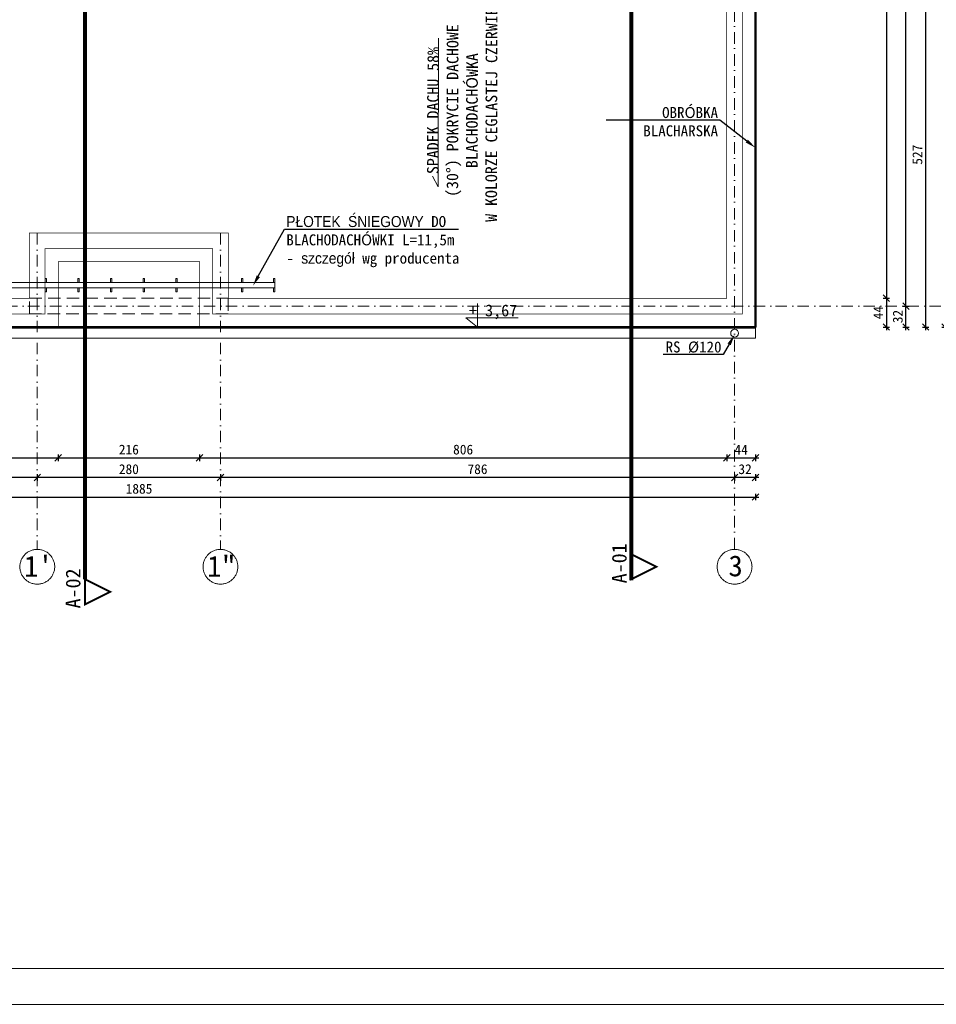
# Model space of a CAD drawing. Header units: millimetres. Extents: x -1373 to 28294, y -9636 to 187.
# Tile 120 of 133: x 9340 to 10742, y -6116 to -4610. Entities that reach past the tile are written whole.
import ezdxf
from ezdxf import colors
from ezdxf.entities.mleader import LeaderData, LeaderLine
from ezdxf.enums import TextEntityAlignment as Align
from ezdxf.math import Vec2, Vec3

# ---------------------------------------------------------------- set-up
doc = ezdxf.new("R2010")
doc.units = ezdxf.units.MM
for name, pattern in [('DASHED', [0.75, 0.5, -0.25]), ('HIDDEN2', [4.7625, 3.175, -1.5875]), ('Kreski i kropki', [335.138881, 176.388884, -88.194442, 0, -70.555556]), ('Przerywana', [960, 480, -480])]:
    doc.linetypes.add(name, pattern=pattern)
for name, color, linetype, lineweight in [('840-Znaczniki ogólne_Nr_pióra__5', 7, 'Continuous', 13), ('_k_gruba', 42, 'Continuous', 50), ('_k_opis', 7, 'Continuous', 13), ('_k_osie', 142, 'Kreski i kropki', 13), ('_k_rynny', 5, 'Continuous', 20), ('_k_widok', 7, 'Continuous', 18), ('_k_wymiar', 7, 'Continuous', 9), ('_k_zarys', 7, 'HIDDEN2', 20)]:
    doc.layers.add(name, color=color, linetype=linetype, lineweight=lineweight)
doc.layers.add('_k_niewidoczna', color=72, linetype='Continuous', lineweight=9, plot=False)
doc.styles.add('GENERATED_STYLE_1', font='MS Gothic.ttf')
doc.styles.add('GENERATED_STYLE_2', font='MS Gothic.ttf')
doc.styles.add('Katarzyna', font='MS Gothic.ttf')
doc.dimstyles.new('1-100 (20cm)', dxfattribs={"dimscale": 5, "dimtxt": 3, "dimasz": 2, "dimexe": 1, "dimexo": 1, "dimgap": 1, "dimtad": 1, "dimdec": 0, "dimzin": 12, "dimdsep": 46, "dimtxsty": 'GENERATED_STYLE_1', "dimblk1": 'OBLIQUE', "dimblk2": 'OBLIQUE', "dimsah": 1, "dimcen": 0, "dimdle": 1, "dimclrd": 256, "dimclre": 256, "dimclrt": 4, "dimazin": 0, "dimtfac": 0.75, "dimtdec": 0, "dimtix": 1, "dimtmove": 1, "dimatfit": 3, "dimldrblk": 'OBLIQUE', "dimfxl": 1, "dimfxlon": 1, "dimtvp": 0.75, "dimtolj": 1, "dimtzin": 0, "dimarcsym": 0})

# ---------------------------------------------------------------- blocks, each defined once
blk = doc.blocks.new('*U55')
at = {"layer": '_k_wymiar'}
blk.add_line((0, -0.153), (0, -0.4), dxfattribs=at)
blk.add_lwpolyline([(0, -0.153), (0, 0), (-0.198, -0.153), (0.685, -0.153)], dxfattribs=at)
at = {"layer": '_k_wymiar', "style": 'GENERATED_STYLE_1'}
blk.add_attdef('%%P_0.00', text='', height=0.2, dxfattribs=at).set_placement((-0.146, -0.423), align=Align.BOTTOM_LEFT)
blk = doc.blocks.new('_OBLIQUE')
at = {"color": 0, "linetype": 'ByBlock'}
blk.add_line((-0.5, -0.5), (0.5, 0.5), dxfattribs=at)
blk = doc.blocks.new('*D245')
at = {"layer": '_k_wymiar', "lineweight": -2, "transparency": 16777216}
for p, q in [((10665.2, -4065.1), (10665.2, -5041.1)), ((10660.2, -4070.1), (10670.2, -4070.1)), ((10660.2, -5036.1), (10670.2, -5036.1))]:
    blk.add_line(p, q, dxfattribs=at)
at = {"layer": 'Defpoints', "color": 0, "transparency": 16777216}
for p in [(10421.2, -4070.1), (10421.2, -5036.1), (10665.2, -5036.1)]:
    blk.add_point(p, dxfattribs=at)
at = {"layer": '_k_wymiar', "lineweight": -2, "transparency": 16777216, "xscale": 10, "yscale": 10, "zscale": 10}
for p, rotation in [((10665.2, -4070.1), 90), ((10665.2, -5036.1), 270)]:
    blk.add_blockref('_OBLIQUE', p, dxfattribs=dict(at, rotation=rotation))
at = {"layer": '_k_wymiar', "color": 4, "transparency": 16777216, "insert": (10652.7, -4553.1), "char_height": 15, "attachment_point": 5, "rotation": 90, "style": 'GENERATED_STYLE_1'}
blk.add_mtext('\\A1;966', dxfattribs=at)
blk = doc.blocks.new('*D246')
at = {"layer": '_k_wymiar', "lineweight": -2, "transparency": 16777216}
for p, q in [((10660.2, -5036.1), (10670.2, -5036.1)), ((10665.2, -5031.1), (10665.2, -5085.1)), ((10660.2, -5080.1), (10670.2, -5080.1))]:
    blk.add_line(p, q, dxfattribs=at)
at = {"layer": 'Defpoints', "color": 0, "transparency": 16777216}
for p in [(10421.2, -5036.1), (10465.2, -5080.1), (10665.2, -5080.1)]:
    blk.add_point(p, dxfattribs=at)
at = {"layer": '_k_wymiar', "lineweight": -2, "transparency": 16777216, "xscale": 10, "yscale": 10, "zscale": 10}
for p, rotation in [((10665.2, -5036.1), 90), ((10665.2, -5080.1), 270)]:
    blk.add_blockref('_OBLIQUE', p, dxfattribs=dict(at, rotation=rotation))
at = {"layer": '_k_wymiar', "color": 4, "transparency": 16777216, "insert": (10652.7, -5058.1), "char_height": 15, "attachment_point": 5, "rotation": 90, "style": 'GENERATED_STYLE_1'}
blk.add_mtext('\\A1;44', dxfattribs=at)
blk = doc.blocks.new('*D91')
at = {"layer": '_k_wymiar', "lineweight": -2, "transparency": 16777216}
for p, q in [((10695.2, -5085.1), (10695.2, -5043.1)), ((10690.2, -5048.1), (10700.2, -5048.1)), ((10690.2, -5080.1), (10700.2, -5080.1))]:
    blk.add_line(p, q, dxfattribs=at)
at = {"layer": 'Defpoints', "color": 0, "transparency": 16777216}
for p in [(10465.2, -5048.1), (10695.2, -5048.1), (10115.2, -5080.1)]:
    blk.add_point(p, dxfattribs=at)
at = {"layer": '_k_wymiar', "lineweight": -2, "transparency": 16777216, "xscale": 10, "yscale": 10, "zscale": 10}
for p, rotation in [((10695.2, -5048.1), 90), ((10695.2, -5080.1), 270)]:
    blk.add_blockref('_OBLIQUE', p, dxfattribs=dict(at, rotation=rotation))
at = {"layer": '_k_wymiar', "color": 4, "transparency": 16777216, "insert": (10682.7, -5064.1), "char_height": 15, "attachment_point": 5, "rotation": 90, "style": 'GENERATED_STYLE_1'}
blk.add_mtext('\\A1;32', dxfattribs=at)
blk = doc.blocks.new('*D92')
at = {"layer": '_k_wymiar', "lineweight": -2, "transparency": 16777216}
for p, q in [((10690.2, -4058.1), (10700.2, -4058.1)), ((10695.2, -5053.1), (10695.2, -4053.1)), ((10690.2, -5048.1), (10700.2, -5048.1))]:
    blk.add_line(p, q, dxfattribs=at)
at = {"layer": 'Defpoints', "color": 0, "transparency": 16777216}
for p in [(10083.2, -4058.1), (10695.2, -4058.1), (10465.2, -5048.1)]:
    blk.add_point(p, dxfattribs=at)
at = {"layer": '_k_wymiar', "lineweight": -2, "transparency": 16777216, "xscale": 10, "yscale": 10, "zscale": 10}
for p, rotation in [((10695.2, -4058.1), 90), ((10695.2, -5048.1), 270)]:
    blk.add_blockref('_OBLIQUE', p, dxfattribs=dict(at, rotation=rotation))
at = {"layer": '_k_wymiar', "color": 4, "transparency": 16777216, "insert": (10682.7, -4553.1), "char_height": 15, "attachment_point": 5, "rotation": 90, "style": 'GENERATED_STYLE_1'}
blk.add_mtext('\\A1;990', dxfattribs=at)
blk = doc.blocks.new('*D248')
at = {"layer": '_k_wymiar', "lineweight": -2, "transparency": 16777216}
for p, q in [((10720.2, -4553.1), (10730.2, -4553.1)), ((10725.2, -4548.1), (10725.2, -5085.1)), ((10720.2, -5080.1), (10730.2, -5080.1))]:
    blk.add_line(p, q, dxfattribs=at)
at = {"layer": 'Defpoints', "color": 0, "transparency": 16777216}
for p in [(10465.2, -4553.1), (10465.2, -5080.1), (10725.2, -5080.1)]:
    blk.add_point(p, dxfattribs=at)
at = {"layer": '_k_wymiar', "lineweight": -2, "transparency": 16777216, "xscale": 10, "yscale": 10, "zscale": 10}
for p, rotation in [((10725.2, -4553.1), 90), ((10725.2, -5080.1), 270)]:
    blk.add_blockref('_OBLIQUE', p, dxfattribs=dict(at, rotation=rotation))
at = {"layer": '_k_wymiar', "color": 4, "transparency": 16777216, "insert": (10712.7, -4816.6), "char_height": 15, "attachment_point": 5, "rotation": 90, "style": 'GENERATED_STYLE_1'}
blk.add_mtext('\\A1;527', dxfattribs=at)
blk = doc.blocks.new('*D94')
at = {"layer": '_k_wymiar', "lineweight": -2, "transparency": 16777216}
for p, q in [((10750.2, -4026.1), (10760.2, -4026.1)), ((10755.2, -5085.1), (10755.2, -4021.1)), ((10750.2, -5080.1), (10760.2, -5080.1))]:
    blk.add_line(p, q, dxfattribs=at)
at = {"layer": 'Defpoints', "color": 0, "transparency": 16777216}
for p in [(10465.2, -4026.1), (10755.2, -4026.1), (10465.2, -5080.1)]:
    blk.add_point(p, dxfattribs=at)
at = {"layer": '_k_wymiar', "lineweight": -2, "transparency": 16777216, "xscale": 10, "yscale": 10, "zscale": 10}
for p, rotation in [((10755.2, -4026.1), 90), ((10755.2, -5080.1), 270)]:
    blk.add_blockref('_OBLIQUE', p, dxfattribs=dict(at, rotation=rotation))
at = {"layer": '_k_wymiar', "color": 4, "transparency": 16777216, "insert": (10742.7, -4553.1), "char_height": 15, "attachment_point": 5, "rotation": 90, "style": 'GENERATED_STYLE_1'}
blk.add_mtext('\\A1;1054', dxfattribs=at)
blk = doc.blocks.new('*D250')
at = {"layer": '_k_wymiar', "lineweight": -2, "transparency": 16777216}
for p, q in [((8619.2, -5280.1), (9404.2, -5280.1)), ((8624.2, -5275.1), (8624.2, -5285.1)), ((9399.2, -5275.1), (9399.2, -5285.1))]:
    blk.add_line(p, q, dxfattribs=at)
at = {"layer": 'Defpoints', "color": 0, "transparency": 16777216}
for p in [(8624.2, -5036.1), (9399.2, -5080.1), (9399.2, -5280.1)]:
    blk.add_point(p, dxfattribs=at)
at = {"layer": '_k_wymiar', "lineweight": -2, "transparency": 16777216, "xscale": 10, "yscale": 10, "zscale": 10, "rotation": 180}
blk.add_blockref('_OBLIQUE', (8624.2, -5280.1), dxfattribs=at)
at = {"layer": '_k_wymiar', "lineweight": -2, "transparency": 16777216, "xscale": 10, "yscale": 10, "zscale": 10}
blk.add_blockref('_OBLIQUE', (9399.2, -5280.1), dxfattribs=at)
at = {"layer": '_k_wymiar', "color": 4, "transparency": 16777216, "insert": (9011.7, -5267.6), "char_height": 15, "attachment_point": 5, "style": 'GENERATED_STYLE_1'}
blk.add_mtext('\\A1;775', dxfattribs=at)
blk = doc.blocks.new('*D251')
at = {"layer": '_k_wymiar', "lineweight": -2, "transparency": 16777216}
for p, q in [((9394.2, -5280.1), (9620.2, -5280.1)), ((9399.2, -5275.1), (9399.2, -5285.1)), ((9615.2, -5275.1), (9615.2, -5285.1))]:
    blk.add_line(p, q, dxfattribs=at)
at = {"layer": 'Defpoints', "color": 0, "transparency": 16777216}
for p in [(9399.2, -5080.1), (9615.2, -5080.1), (9615.2, -5280.1)]:
    blk.add_point(p, dxfattribs=at)
at = {"layer": '_k_wymiar', "lineweight": -2, "transparency": 16777216, "xscale": 10, "yscale": 10, "zscale": 10, "rotation": 180}
blk.add_blockref('_OBLIQUE', (9399.2, -5280.1), dxfattribs=at)
at = {"layer": '_k_wymiar', "lineweight": -2, "transparency": 16777216, "xscale": 10, "yscale": 10, "zscale": 10}
blk.add_blockref('_OBLIQUE', (9615.2, -5280.1), dxfattribs=at)
at = {"layer": '_k_wymiar', "color": 4, "transparency": 16777216, "insert": (9507.2, -5267.6), "char_height": 15, "attachment_point": 5, "style": 'GENERATED_STYLE_1'}
blk.add_mtext('\\A1;216', dxfattribs=at)
blk = doc.blocks.new('*D252')
at = {"layer": '_k_wymiar', "lineweight": -2, "transparency": 16777216}
for p, q in [((9610.2, -5280.1), (10426.2, -5280.1)), ((9615.2, -5275.1), (9615.2, -5285.1)), ((10421.2, -5275.1), (10421.2, -5285.1))]:
    blk.add_line(p, q, dxfattribs=at)
at = {"layer": 'Defpoints', "color": 0, "transparency": 16777216}
for p in [(10421.2, -5036.1), (9615.2, -5080.1), (10421.2, -5280.1)]:
    blk.add_point(p, dxfattribs=at)
at = {"layer": '_k_wymiar', "lineweight": -2, "transparency": 16777216, "xscale": 10, "yscale": 10, "zscale": 10, "rotation": 180}
blk.add_blockref('_OBLIQUE', (9615.2, -5280.1), dxfattribs=at)
at = {"layer": '_k_wymiar', "lineweight": -2, "transparency": 16777216, "xscale": 10, "yscale": 10, "zscale": 10}
blk.add_blockref('_OBLIQUE', (10421.2, -5280.1), dxfattribs=at)
at = {"layer": '_k_wymiar', "color": 4, "transparency": 16777216, "insert": (10018.2, -5267.6), "char_height": 15, "attachment_point": 5, "style": 'GENERATED_STYLE_1'}
blk.add_mtext('\\A1;806', dxfattribs=at)
blk = doc.blocks.new('*D95')
at = {"layer": '_k_wymiar', "lineweight": -2, "transparency": 16777216}
for p, q in [((10416.2, -5280.1), (10470.2, -5280.1)), ((10421.2, -5275.1), (10421.2, -5285.1)), ((10465.2, -5275.1), (10465.2, -5285.1))]:
    blk.add_line(p, q, dxfattribs=at)
at = {"layer": 'Defpoints', "color": 0, "transparency": 16777216}
for p in [(10421.2, -5036.1), (10465.2, -5080.1), (10465.2, -5280.1)]:
    blk.add_point(p, dxfattribs=at)
at = {"layer": '_k_wymiar', "lineweight": -2, "transparency": 16777216, "xscale": 10, "yscale": 10, "zscale": 10, "rotation": 180}
blk.add_blockref('_OBLIQUE', (10421.2, -5280.1), dxfattribs=at)
at = {"layer": '_k_wymiar', "lineweight": -2, "transparency": 16777216, "xscale": 10, "yscale": 10, "zscale": 10}
blk.add_blockref('_OBLIQUE', (10465.2, -5280.1), dxfattribs=at)
at = {"layer": '_k_wymiar', "color": 4, "transparency": 16777216, "insert": (10443.2, -5267.6), "char_height": 15, "attachment_point": 5, "style": 'GENERATED_STYLE_1'}
blk.add_mtext('\\A1;44', dxfattribs=at)
blk = doc.blocks.new('*D253')
at = {"layer": '_k_wymiar', "lineweight": -2, "transparency": 16777216}
for p, q in [((10470.2, -5310.1), (10428.2, -5310.1)), ((10433.2, -5305.1), (10433.2, -5315.1)), ((10465.2, -5305.1), (10465.2, -5315.1))]:
    blk.add_line(p, q, dxfattribs=at)
at = {"layer": 'Defpoints', "color": 0, "transparency": 16777216}
for p in [(10433.2, -5048.1), (10465.2, -5082.1), (10433.2, -5310.1)]:
    blk.add_point(p, dxfattribs=at)
at = {"layer": '_k_wymiar', "lineweight": -2, "transparency": 16777216, "xscale": 10, "yscale": 10, "zscale": 10, "rotation": 180}
blk.add_blockref('_OBLIQUE', (10433.2, -5310.1), dxfattribs=at)
at = {"layer": '_k_wymiar', "lineweight": -2, "transparency": 16777216, "xscale": 10, "yscale": 10, "zscale": 10}
blk.add_blockref('_OBLIQUE', (10465.2, -5310.1), dxfattribs=at)
at = {"layer": '_k_wymiar', "color": 4, "transparency": 16777216, "insert": (10449.2, -5297.6), "char_height": 15, "attachment_point": 5, "style": 'GENERATED_STYLE_1'}
blk.add_mtext('\\A1;32', dxfattribs=at)
blk = doc.blocks.new('*D254')
at = {"layer": '_k_wymiar', "lineweight": -2, "transparency": 16777216}
for p, q in [((10438.2, -5310.1), (9642.2, -5310.1)), ((9647.2, -5305.1), (9647.2, -5315.1)), ((10433.2, -5305.1), (10433.2, -5315.1))]:
    blk.add_line(p, q, dxfattribs=at)
at = {"layer": 'Defpoints', "color": 0, "transparency": 16777216}
for p in [(9647.2, -5048.1), (10433.2, -5048.1), (9647.2, -5310.1)]:
    blk.add_point(p, dxfattribs=at)
at = {"layer": '_k_wymiar', "lineweight": -2, "transparency": 16777216, "xscale": 10, "yscale": 10, "zscale": 10, "rotation": 180}
blk.add_blockref('_OBLIQUE', (9647.2, -5310.1), dxfattribs=at)
at = {"layer": '_k_wymiar', "lineweight": -2, "transparency": 16777216, "xscale": 10, "yscale": 10, "zscale": 10}
blk.add_blockref('_OBLIQUE', (10433.2, -5310.1), dxfattribs=at)
at = {"layer": '_k_wymiar', "color": 4, "transparency": 16777216, "insert": (10040.2, -5297.6), "char_height": 15, "attachment_point": 5, "style": 'GENERATED_STYLE_1'}
blk.add_mtext('\\A1;786', dxfattribs=at)
blk = doc.blocks.new('*D255')
at = {"layer": '_k_wymiar', "lineweight": -2, "transparency": 16777216}
for p, q in [((9652.2, -5310.1), (9362.2, -5310.1)), ((9367.2, -5305.1), (9367.2, -5315.1)), ((9647.2, -5305.1), (9647.2, -5315.1))]:
    blk.add_line(p, q, dxfattribs=at)
at = {"layer": 'Defpoints', "color": 0, "transparency": 16777216}
for p in [(9367.2, -5048.1), (9647.2, -5048.1), (9367.2, -5310.1)]:
    blk.add_point(p, dxfattribs=at)
at = {"layer": '_k_wymiar', "lineweight": -2, "transparency": 16777216, "xscale": 10, "yscale": 10, "zscale": 10, "rotation": 180}
blk.add_blockref('_OBLIQUE', (9367.2, -5310.1), dxfattribs=at)
at = {"layer": '_k_wymiar', "lineweight": -2, "transparency": 16777216, "xscale": 10, "yscale": 10, "zscale": 10}
blk.add_blockref('_OBLIQUE', (9647.2, -5310.1), dxfattribs=at)
at = {"layer": '_k_wymiar', "color": 4, "transparency": 16777216, "insert": (9507.2, -5297.6), "char_height": 15, "attachment_point": 5, "style": 'GENERATED_STYLE_1'}
blk.add_mtext('\\A1;280', dxfattribs=at)
blk = doc.blocks.new('*D256')
at = {"layer": '_k_wymiar', "lineweight": -2, "transparency": 16777216}
for p, q in [((9372.2, -5310.1), (8607.2, -5310.1)), ((8612.2, -5305.1), (8612.2, -5315.1)), ((9367.2, -5305.1), (9367.2, -5315.1))]:
    blk.add_line(p, q, dxfattribs=at)
at = {"layer": 'Defpoints', "color": 0, "transparency": 16777216}
for p in [(8612.2, -5048.1), (9367.2, -5048.1), (8612.2, -5310.1)]:
    blk.add_point(p, dxfattribs=at)
at = {"layer": '_k_wymiar', "lineweight": -2, "transparency": 16777216, "xscale": 10, "yscale": 10, "zscale": 10, "rotation": 180}
blk.add_blockref('_OBLIQUE', (8612.2, -5310.1), dxfattribs=at)
at = {"layer": '_k_wymiar', "lineweight": -2, "transparency": 16777216, "xscale": 10, "yscale": 10, "zscale": 10}
blk.add_blockref('_OBLIQUE', (9367.2, -5310.1), dxfattribs=at)
at = {"layer": '_k_wymiar', "color": 4, "transparency": 16777216, "insert": (8989.7, -5297.6), "char_height": 15, "attachment_point": 5, "style": 'GENERATED_STYLE_1'}
blk.add_mtext('\\A1;755', dxfattribs=at)
blk = doc.blocks.new('*D96')
at = {"layer": '_k_wymiar', "lineweight": -2, "transparency": 16777216}
for p, q in [((8575.2, -5340.1), (10470.2, -5340.1)), ((8580.2, -5335.1), (8580.2, -5345.1)), ((10465.2, -5335.1), (10465.2, -5345.1))]:
    blk.add_line(p, q, dxfattribs=at)
at = {"layer": 'Defpoints', "color": 0, "transparency": 16777216}
for p in [(8580.2, -5080.1), (10465.2, -5080.1), (10465.2, -5340.1)]:
    blk.add_point(p, dxfattribs=at)
at = {"layer": '_k_wymiar', "lineweight": -2, "transparency": 16777216, "xscale": 10, "yscale": 10, "zscale": 10, "rotation": 180}
blk.add_blockref('_OBLIQUE', (8580.2, -5340.1), dxfattribs=at)
at = {"layer": '_k_wymiar', "lineweight": -2, "transparency": 16777216, "xscale": 10, "yscale": 10, "zscale": 10}
blk.add_blockref('_OBLIQUE', (10465.2, -5340.1), dxfattribs=at)
at = {"layer": '_k_wymiar', "color": 4, "transparency": 16777216, "insert": (9522.7, -5327.6), "char_height": 15, "attachment_point": 5, "style": 'GENERATED_STYLE_1'}
blk.add_mtext('\\A1;1885', dxfattribs=at)

msp = doc.modelspace()

# ---------------------------------------------------------------- linework, layer by layer
at = {"layer": '_k_gruba', "color": 7}
msp.add_lwpolyline([(8580.2, -4026.1), (10465.2, -4026.1), (10465.2, -5080.1), (8580.2, -5080.1)], close=True, dxfattribs=at)
at = {"layer": '_k_niewidoczna', "color": 161, "linetype": 'DASHED', "ltscale": 50, "true_color": 0x40a5ff, "const_width": 6}
msp.add_lwpolyline([(9440.2, -5465.9), (9440.2, -3673.7)], dxfattribs=at)
at = {"layer": '_k_niewidoczna', "color": 161, "linetype": 'Przerywana', "ltscale": 0.05, "true_color": 0x40a5ff, "const_width": 3}
msp.add_lwpolyline([(9440.2, -5504.3), (9478.6, -5485.1), (9440.2, -5465.9), (9440.2, -5504.3)], dxfattribs=at)
at = {"layer": '_k_opis'}
for points in [[(7812.2, -3145.9), (12012.2, -3145.9), (12012.2, -6115.9), (7812.2, -6115.9)], [(8002.2, -3200.9), (11957.2, -3200.9), (11957.2, -6060.9), (8002.2, -6060.9)]]:
    msp.add_lwpolyline(points, close=True, dxfattribs=at)
at = {"layer": '_k_osie', "ltscale": 0.1}
for points in [[(10433.2, -5420.1), (10433.2, -3681.1)], [(9367.2, -4936.1), (9367.2, -5420.1)], [(9647.2, -4936.1), (9647.2, -5420.1)], [(8445.2, -5048.1), (10865.2, -5048.1)]]:
    msp.add_lwpolyline(points, dxfattribs=at)
at = {"layer": '_k_osie'}
for centre in [(9367.2, -5446.7), (9647.2, -5446.7), (10433.2, -5446.7)]:
    msp.add_circle(centre, 26.6, dxfattribs=at)
at = {"layer": '_k_rynny'}
msp.add_lwpolyline([(8580.2, -5082.1), (10465.2, -5082.1), (10465.2, -5097.1), (8580.2, -5097.1)], close=True, dxfattribs=at)
at = {"layer": '_k_rynny', "ltscale": 1.5}
msp.add_circle((10433.2, -5089.6), 6, dxfattribs=at)
at = {"layer": '_k_widok', "color": 161, "linetype": 'DASHED', "ltscale": 50, "true_color": 0x40a5ff, "const_width": 6}
msp.add_lwpolyline([(10275.2, -5467.5), (10275.2, -3673.7)], dxfattribs=at)
at = {"layer": '_k_widok'}
msp.add_lwpolyline([(9971.2, -4849.2), (9979.9, -4865.7), (9980.3, -4638.6)], dxfattribs=at)
msp.add_lwpolyline([(8580.2, -5020.1), (9730.2, -5020.1), (9730.2, -5012.1), (8580.2, -5012.1)], close=True, dxfattribs=at)
at = {"layer": '_k_widok', "color": 161, "linetype": 'Przerywana', "ltscale": 0.05, "true_color": 0x40a5ff, "const_width": 3}
msp.add_lwpolyline([(10275.2, -5465.9), (10313.6, -5446.7), (10275.2, -5427.5), (10275.2, -5465.9)], dxfattribs=at)
at = {"layer": '_k_wymiar'}
for points in [[(9379.2, -5012.1), (9381.2, -5012.1), (9381.2, -5006.1), (9379.2, -5006.1)], [(9429.2, -5012.1), (9431.2, -5012.1), (9431.2, -5006.1), (9429.2, -5006.1)], [(9479.2, -5012.1), (9481.2, -5012.1), (9481.2, -5006.1), (9479.2, -5006.1)], [(9529.2, -5012.1), (9531.2, -5012.1), (9531.2, -5006.1), (9529.2, -5006.1)], [(9579.2, -5012.1), (9581.2, -5012.1), (9581.2, -5006.1), (9579.2, -5006.1)], [(9679.2, -5012.1), (9681.2, -5012.1), (9681.2, -5006.1), (9679.2, -5006.1)], [(9728.2, -5012.1), (9730.2, -5012.1), (9730.2, -5006.1), (9728.2, -5006.1)], [(9379.2, -5026.1), (9381.2, -5026.1), (9381.2, -5020.1), (9379.2, -5020.1)], [(9429.2, -5026.1), (9431.2, -5026.1), (9431.2, -5020.1), (9429.2, -5020.1)], [(9479.2, -5026.1), (9481.2, -5026.1), (9481.2, -5020.1), (9479.2, -5020.1)], [(9529.2, -5026.1), (9531.2, -5026.1), (9531.2, -5020.1), (9529.2, -5020.1)], [(9579.2, -5026.1), (9581.2, -5026.1), (9581.2, -5020.1), (9579.2, -5020.1)], [(9679.2, -5026.1), (9681.2, -5026.1), (9681.2, -5020.1), (9679.2, -5020.1)], [(9728.2, -5026.1), (9730.2, -5026.1), (9730.2, -5020.1), (9728.2, -5020.1)]]:
    msp.add_lwpolyline(points, close=True, dxfattribs=at)
at = {"layer": '_k_zarys', "ltscale": 6, "const_width": 1}
for points in [[(9399.2, -5080.1), (8580.2, -5080.1), (8580.2, -4026.1), (10465.2, -4026.1), (10465.2, -5080.1), (9615.2, -5080.1)], [(9615.2, -5080.1), (9615.2, -4980.1), (9399.2, -4980.1), (9399.2, -5080.1)], [(9399.2, -5080.1), (9615.2, -5080.1)]]:
    msp.add_lwpolyline(points, dxfattribs=at)
for points in [[(8600.2, -4046.1), (10445.2, -4046.1), (10445.2, -5060.1), (9635.2, -5060.1), (9635.2, -4960.1), (9379.2, -4960.1), (9379.2, -5060.1), (8600.2, -5060.1)], [(8624.2, -4070.1), (10421.2, -4070.1), (10421.2, -5036.1), (9659.2, -5036.1), (9659.2, -4936.1), (9355.2, -4936.1), (9355.2, -5036.1), (8624.2, -5036.1)]]:
    msp.add_lwpolyline(points, close=True, dxfattribs=at)
at = {"layer": '_k_zarys', "ltscale": 6}
msp.add_lwpolyline([(9355.2, -5036.1), (9659.2, -5036.1), (9659.2, -5060.1), (9355.2, -5060.1)], close=True, dxfattribs=at)

# ---------------------------------------------------------------- block references
at = {"layer": '_k_wymiar'}
ref = msp.add_blockref('*U55', (10040.2, -5080.1), dxfattribs=dict(at, xscale=-90.45, yscale=90.45, zscale=90.45, rotation=180))
ref.add_attrib('%%P_0.00', '+ 3,67', dxfattribs={"height": 18.09, "style": 'GENERATED_STYLE_1'}).set_placement((10027.1, -5045.7), align=Align.TOP_LEFT)

# ---------------------------------------------------------------- texts
at = {"layer": '840-Znaczniki ogólne_Nr_pióra__5', "color": 161, "true_color": 0x40a5ff, "insert": (10245.6, -5472.1), "char_height": 22.5, "attachment_point": 1, "rotation": 90, "style": 'GENERATED_STYLE_1'}
msp.add_mtext('\\A1;A-01', dxfattribs=at)
at = {"layer": '_k_niewidoczna', "color": 161, "true_color": 0x40a5ff, "insert": (9410.6, -5510.5), "char_height": 22.5, "attachment_point": 1, "rotation": 90, "style": 'GENERATED_STYLE_1'}
msp.add_mtext('\\A1;A-02', dxfattribs=at)
at = {"layer": '_k_opis', "insert": (10070.6, -4749.3), "char_height": 17.85, "attachment_point": 8, "rotation": 89.8809, "style": 'GENERATED_STYLE_1'}
msp.add_mtext('{\\fMS Gothic|b0|i0|c128|p49;SPADEK DACHU 58%\\P(30%%D) POKRYCIE DACHOWE\\P}BLACHODACHÓWKA\\P {\\fMS Gothic|b0|i0|c128|p49;W KOLORZE }CEGLASTEJ CZERWIENI', dxfattribs=at)
at = {"layer": '_k_opis', "ltscale": 5, "insert": (1846.3, -4977.1), "char_height": 8, "attachment_point": 1, "style": 'Katarzyna'}
msp.add_mtext_dynamic_manual_height_columns('\\pi780.29;{\\fMS Gothic|b1|i0|c238|p49;\\H4x;PRZEKRÓJ A-02\\P\\pi934.84;\\H0.54687x;SKALA 1:50}', width=1047.438, gutter_width=25, heights=[0], dxfattribs=at)
at = {"layer": '_k_osie', "char_height": 32, "width": 72.281, "attachment_point": 8, "style": 'GENERATED_STYLE_2'}
for s, insert in [('1"', (9648.8, -5461.9)), ("{\\fMS Gothic|b0|i0|c128|p49;1}'", (9368.8, -5461.9))]:
    msp.add_mtext(s, dxfattribs=dict(at, insert=insert))
at = {"layer": '_k_osie', "insert": (10434.8, -5461.9), "char_height": 32, "attachment_point": 8, "style": 'GENERATED_STYLE_2'}
msp.add_mtext('3', dxfattribs=at)

# ---------------------------------------------------------------- dimensions: what is measured, and where the dimension line sits
at = {"layer": '_k_wymiar'}
for base, p1, p2, picture, middle in [((10755.2, -4026.1), (10465.2, -5080.1), (10465.2, -4026.1), '*D94', (10742.7, -4553.1)), ((10695.2, -4058.1), (10465.2, -5048.1), (10083.2, -4058.1), '*D92', (10682.7, -4553.1)), ((10665.2, -5036.1), (10421.2, -4070.1), (10421.2, -5036.1), '*D245', (10652.7, -4553.1)), ((10725.2, -5080.1), (10465.2, -4553.1), (10465.2, -5080.1), '*D248', (10712.7, -4816.6)), ((10695.2, -5048.1), (10115.2, -5080.1), (10465.2, -5048.1), '*D91', (10682.7, -5064.1)), ((10665.2, -5080.1), (10421.2, -5036.1), (10465.2, -5080.1), '*D246', (10652.7, -5058.1))]:
    dim = msp.add_linear_dim(base=base, p1=p1, p2=p2, angle=90, dimstyle='1-100 (20cm)', dxfattribs=at)
    dim.commit()
    dim.dimension.update_dxf_attribs({"geometry": picture, "text_midpoint": middle})
for base, p1, p2, picture, middle in [((9399.2, -5280.1), (8624.2, -5036.1), (9399.2, -5080.1), '*D250', (9011.7, -5267.6)), ((10421.2, -5280.1), (9615.2, -5080.1), (10421.2, -5036.1), '*D252', (10018.2, -5267.6)), ((10465.2, -5280.1), (10421.2, -5036.1), (10465.2, -5080.1), '*D95', (10443.2, -5267.6)), ((8612.2, -5310.1), (9367.2, -5048.1), (8612.2, -5048.1), '*D256', (8989.7, -5297.6)), ((9367.2, -5310.1), (9647.2, -5048.1), (9367.2, -5048.1), '*D255', (9507.2, -5297.6)), ((9647.2, -5310.1), (10433.2, -5048.1), (9647.2, -5048.1), '*D254', (10040.2, -5297.6)), ((10433.2, -5310.1), (10465.2, -5082.1), (10433.2, -5048.1), '*D253', (10449.2, -5297.6)), ((10465.2, -5340.1), (8580.2, -5080.1), (10465.2, -5080.1), '*D96', (9522.7, -5327.6)), ((9615.2, -5280.1), (9399.2, -5080.1), (9615.2, -5080.1), '*D251', (9507.2, -5267.6))]:
    dim = msp.add_linear_dim(base=base, p1=p1, p2=p2, dimstyle='1-100 (20cm)', dxfattribs=at)
    dim.commit()
    dim.dimension.update_dxf_attribs({"geometry": picture, "text_midpoint": middle})

# ---------------------------------------------------------------- leaders
at = {"layer": '_k_opis', "ltscale": 0.1}
ml = msp.add_multileader_mtext('Standard', dxfattribs=at)
ml.set_content('OBRÓBKA BLACHARSKA', color=256, style='GENERATED_STYLE_1')
ml.set_leader_properties()
ml.build(insert=Vec2(0, 0))
ml.multileader.update_dxf_attribs({"text_left_attachment_type": 6, "text_right_attachment_type": 6, "arrow_head_size": 16.8})
ctx = ml.context
ctx.base_point, ctx.char_height, ctx.arrow_head_size, ctx.landing_gap_size, ctx.plane_origin = Vec3(10298.7, -4763.9), 16.8, 16.8, 1.33, Vec3(10414.6, -4484.7)
ctx.left_attachment, ctx.right_attachment, ctx.text_align_type = 6, 6, 2
notes = []
notes.append((ctx, [(1, (1, 1, 0), (10410.5, -4763.9), (-1, 0), 1.3, [(0, [(10465.2, -4806)], 0, [])])]))
ctx.mtext.insert, ctx.mtext.width, ctx.mtext.alignment, ctx.mtext.flow_direction = Vec3(10407.9, -4743.7), 169.303, 3, 5
ml = msp.add_multileader_mtext('Standard', dxfattribs=at)
ml.set_content('PŁOTEK ŚNIEGOWY DO  BLACHODACHÓWKI L=11,5m\\P- szczegół wg producenta', color=256, style='GENERATED_STYLE_1')
ml.set_leader_properties()
ml.build(insert=Vec2(0, 0))
ml.multileader.update_dxf_attribs({"text_left_attachment_type": 6, "text_right_attachment_type": 6, "arrow_head_size": 16.8})
ctx = ml.context
ctx.base_point, ctx.char_height, ctx.arrow_head_size, ctx.landing_gap_size, ctx.plane_origin = Vec3(9746.6, -4930.6), 16.8, 16.8, 1.33, Vec3(9864.7, -4695.7)
ctx.left_attachment, ctx.right_attachment = 6, 6
notes.append((ctx, [(0, (1, 1, 0), (9745.3, -4930.6), (1, 0), 1.3, [(0, [(9696.9, -5017.1)], 0, [])])]))
ctx.mtext.insert, ctx.mtext.width, ctx.mtext.flow_direction = Vec3(9747.9, -4910.4), 260.722, 5
ml = msp.add_multileader_mtext('Standard', dxfattribs=at)
ml.set_content('{\\fMS Gothic|b0|i0|c128|p49;RS %%C1}20', color=256, style='GENERATED_STYLE_1')
ml.set_leader_properties()
ml.build(insert=Vec2(0, 0))
ml.multileader.update_dxf_attribs({"text_left_attachment_type": 6, "text_right_attachment_type": 6, "arrow_head_size": 16.8})
ctx = ml.context
ctx.base_point, ctx.char_height, ctx.arrow_head_size, ctx.landing_gap_size, ctx.plane_origin = Vec3(10337.3, -5122.3), 16.8, 16.8, 1.33, Vec3(10296.4, -4770.7)
ctx.left_attachment, ctx.right_attachment, ctx.text_align_type = 6, 6, 2
notes.append((ctx, [(0, (1, 1, 0), (10415.8, -5122.3), (-1, 0), 1.3, [(0, [(10433.2, -5092)], 0, [])])]))
ctx.mtext.insert, ctx.mtext.alignment, ctx.mtext.flow_direction = Vec3(10413.2, -5102.2), 3, 5
for ctx, leaders in notes:
    for number, flags, end, landing, length, lines in leaders:
        leader = LeaderData()
        leader.index, (leader.has_last_leader_line, leader.has_dogleg_vector, leader.attachment_direction) = number, flags
        leader.last_leader_point, leader.dogleg_vector, leader.dogleg_length = Vec3(end), Vec3(landing), length
        for number, points, colour, breaks in lines:
            line = LeaderLine()
            line.index, line.vertices, line.color, line.breaks = number, Vec3.list(points), colors.encode_raw_color(colour), breaks
            leader.lines.append(line)
        ctx.leaders.append(leader)

doc.saveas('drawing.dxf')
